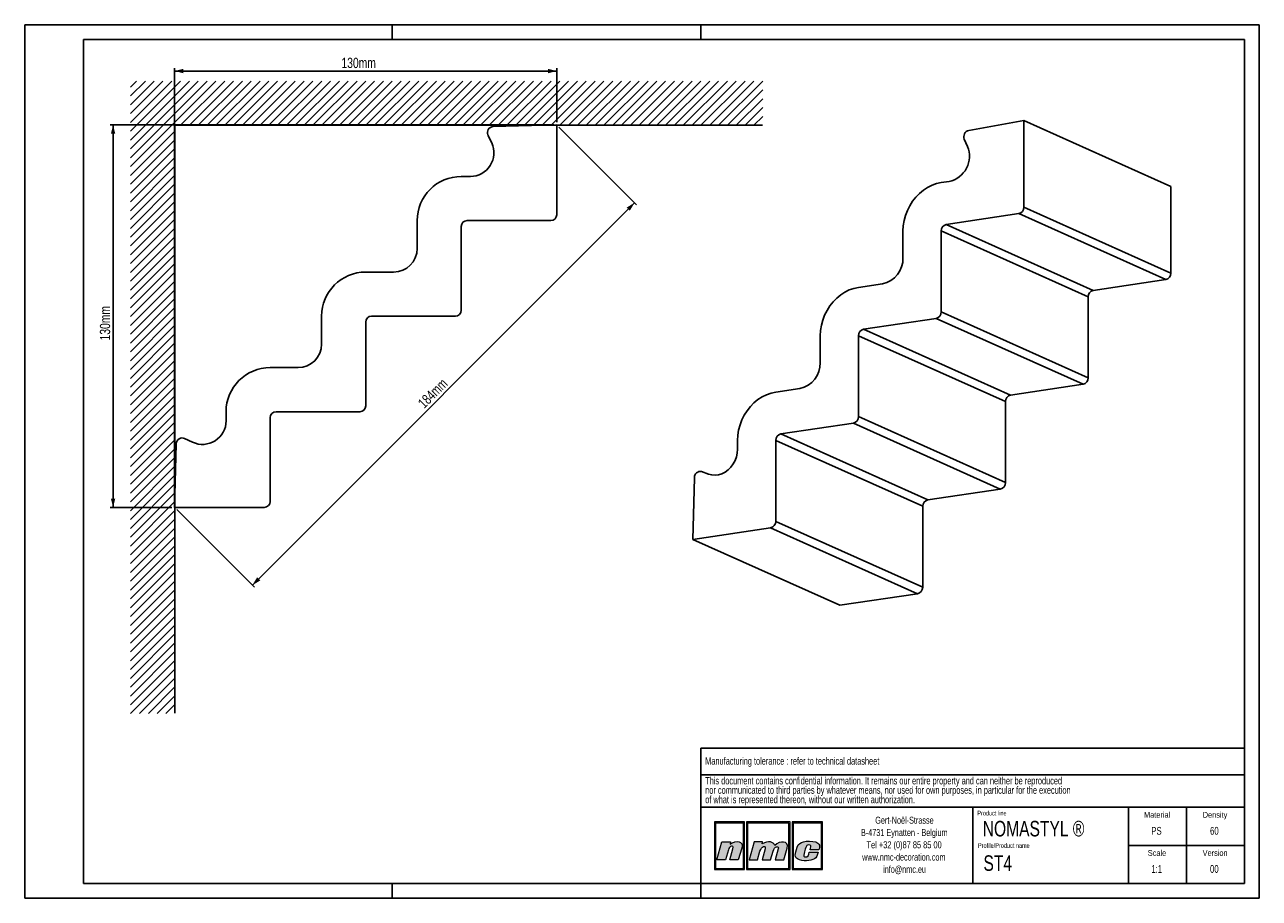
# Model space of a CAD drawing. Header units: millimetres. Extents: x 0 to 420, y 0 to 297.
import ezdxf
from ezdxf.lldxf.tags import DXFTag

# ---------------------------------------------------------------- set-up
doc = ezdxf.new("R2010")
doc.units = ezdxf.units.MM
doc.layers.add('1', color=7, linetype='Continuous', lineweight=25)
for name, color, linetype in [('2', 7, 'Continuous'), ('4', 11, 'PHANTOM'), ('5', 136, 'PHANTOM')]:
    doc.layers.add(name, color=color, linetype=linetype)
doc.styles.add('SLDTEXTSTYLE0', font='TXT', dxfattribs={"width": 0.75})
doc.styles.add('SLDTEXTSTYLE1', font='TXT', dxfattribs={"width": 0.693182})
doc.styles.add('SLDTEXTSTYLE2', font='TXT', dxfattribs={"width": 0.70989})
tags = doc.linetypes.add('PHANTOM', pattern=[12.7, 6.35, -1.27, 1.27, -1.27, 1.27, -1.27]).pattern_tags.tags
tags[14:15] = [DXFTag(74, 4), DXFTag(75, 0), DXFTag(340, '0'), DXFTag(46, 1.0), DXFTag(50, 0.0), DXFTag(44, 0.0), DXFTag(45, 0.0)]
tags[12:13] = [DXFTag(74, 4), DXFTag(75, 0), DXFTag(340, '0'), DXFTag(46, 1.0), DXFTag(50, 0.0), DXFTag(44, 0.0), DXFTag(45, 0.0)]
tags[10:11] = [DXFTag(74, 4), DXFTag(75, 0), DXFTag(340, '0'), DXFTag(46, 1.0), DXFTag(50, 0.0), DXFTag(44, 0.0), DXFTag(45, 0.0)]
tags[8:9] = [DXFTag(74, 4), DXFTag(75, 0), DXFTag(340, '0'), DXFTag(46, 1.0), DXFTag(50, 0.0), DXFTag(44, 0.0), DXFTag(45, 0.0)]
tags[6:7] = [DXFTag(74, 4), DXFTag(75, 0), DXFTag(340, '0'), DXFTag(46, 1.0), DXFTag(50, 0.0), DXFTag(44, 0.0), DXFTag(45, 0.0)]
tags[4:5] = [DXFTag(74, 4), DXFTag(75, 0), DXFTag(340, '0'), DXFTag(46, 1.0), DXFTag(50, 0.0), DXFTag(44, 0.0), DXFTag(45, 0.0)]
doc.dimstyles.new('SLDDIMSTYLE0', dxfattribs={"dimtxt": 3.5, "dimasz": 3, "dimexe": 0, "dimexo": 0.0625, "dimgap": 0.875, "dimtad": 1, "dimdec": 0, "dimrnd": 1e-09, "dimzin": 12, "dimdsep": 46, "dimtxsty": 'SLDTEXTSTYLE0', "dimsah": 1, "dimcen": 0.09, "dimadec": 0, "dimazin": 3, "dimtfac": 1, "dimtdec": 0, "dimtofl": 0, "dimtmove": 0, "dimatfit": 3, "dimfxl": 1, "dimfrac": 2, "dimtolj": 1, "dimtzin": 12, "dimarcsym": 0})

# ---------------------------------------------------------------- blocks, each defined once
blk = doc.blocks.new('SW_NOTE_0')
at = {"layer": '2', "color": 0, "char_height": 2.3813, "attachment_point": 2}
for s, insert, style in [('Gert-Noël-Strasse', (13.02, 3.07), 'SLDTEXTSTYLE0'), ('B-4731 Eynatten - Belgium', (12.97, -1.11), 'SLDTEXTSTYLE0'), ('Tel +32 (0)87 85 85 00', (12.91, -5.28), 'SLDTEXTSTYLE1'), ('www.nmc-decoration.com', (12.81, -9.46), 'SLDTEXTSTYLE0'), ('info@nmc.eu', (13.06, -13.63), 'SLDTEXTSTYLE0')]:
    blk.add_mtext(s, dxfattribs=dict(at, insert=insert, style=style))
blk = doc.blocks.new('SW_NOTE_1')
at = {"layer": '2', "color": 0, "char_height": 2.5, "attachment_point": 1, "style": 'SLDTEXTSTYLE0'}
for s, insert in [('This document contains confidential information. It remains our entire property and can neither be reproduced', (0, 3.22)), ('nor communicated to third parties by whatever means, nor used for own purposes, in particular for the execution', (0, 0.03)), ('of what is represented thereon, without our written authorization.', (0, -3.17))]:
    blk.add_mtext(s, dxfattribs=dict(at, insert=insert))
blk = doc.blocks.new('_D')
at = {"layer": '5'}
for p, q in [((51.01, 133.91), (51.01, 282.25)), ((181.01, 263.91), (181.01, 282.25)), ((181.01, 281.25), (51.01, 281.25))]:
    blk.add_line(p, q, dxfattribs=at)
for points in [[(51.01, 281.25), (54.01, 280.5), (54.01, 282)], [(181.01, 281.25), (178.01, 282), (178.01, 280.5)]]:
    blk.add_solid(points, dxfattribs=at)
at = {"layer": '5', "insert": (107.76, 285.77), "char_height": 3.5, "attachment_point": 1, "style": 'SLDTEXTSTYLE0'}
blk.add_mtext('130mm', dxfattribs=at)
blk = doc.blocks.new('_D_1')
at = {"layer": '5'}
for p, q in [((180.01, 262.91), (29.08, 262.91)), ((30.08, 262.91), (30.08, 132.91)), ((50.01, 132.91), (29.08, 132.91))]:
    blk.add_line(p, q, dxfattribs=at)
for points in [[(30.08, 262.91), (29.33, 259.91), (30.83, 259.91)], [(30.08, 132.91), (30.83, 135.91), (29.33, 135.91)]]:
    blk.add_solid(points, dxfattribs=at)
at = {"layer": '5', "insert": (25.57, 189.66), "char_height": 3.5, "attachment_point": 1, "rotation": 90, "style": 'SLDTEXTSTYLE0'}
blk.add_mtext('130mm', dxfattribs=at)
blk = doc.blocks.new('_D_2')
at = {"layer": '5'}
for p, q in [((181.72, 262.2), (208.18, 235.75)), ((77.47, 106.46), (207.47, 236.46)), ((51.72, 132.2), (78.18, 105.75))]:
    blk.add_line(p, q, dxfattribs=at)
for points in [[(207.47, 236.46), (204.82, 234.86), (205.88, 233.8)], [(77.47, 106.46), (80.12, 108.05), (79.06, 109.11)]]:
    blk.add_solid(points, dxfattribs=at)
at = {"layer": '5', "insert": (133.44, 168.81), "char_height": 3.5, "attachment_point": 1, "rotation": 45, "style": 'SLDTEXTSTYLE0'}
blk.add_mtext('184mm', dxfattribs=at)

msp = doc.modelspace()

# ---------------------------------------------------------------- hatches: boundary and pattern name
at = {"layer": '4'}
h = msp.add_hatch(color=256, dxfattribs=at)
h.paths.add_polyline_path([(234.68, 25.96), (234.68, 9.75), (244.87, 9.75), (244.87, 25.96)], flags=0)
h.paths.add_polyline_path([(244.49, 10.13), (235.06, 10.13), (235.06, 25.58), (244.49, 25.58)], flags=0)
h = msp.add_hatch(color=256, dxfattribs=at)
h.paths.add_polyline_path([(245.56, 9.75), (260.37, 9.75), (260.37, 25.96), (245.56, 25.96)], flags=0)
h.paths.add_polyline_path([(259.99, 10.13), (245.93, 10.13), (245.93, 25.58), (259.99, 25.58)], flags=0)
h = msp.add_hatch(color=256, dxfattribs=at)
h.paths.add_polyline_path([(261.06, 9.75), (271.42, 9.75), (271.42, 25.96), (261.06, 25.96)], flags=0)
h.paths.add_polyline_path([(261.43, 10.13), (261.43, 25.58), (271.05, 25.58), (271.05, 10.13)], flags=0)
h = msp.add_hatch(color=256, dxfattribs=at)
edge = h.paths.add_edge_path(flags=0)
edge.add_line((240.11, 19.18), (240.01, 18.45))
edge.add_spline(control_points=[(240.01, 18.45), (242.01, 19.83), (244.69, 19.62), (243.92, 17.08)], knot_values=[3, 3, 3, 3, 4, 4, 4, 4], weights=[1, 1, 1, 1], degree=3, periodic=0)
edge.add_line((243.92, 17.08), (242.74, 13.04))
edge.add_line((242.74, 13.04), (239.86, 13.04))
edge.add_line((239.86, 13.04), (240.9, 16.86))
edge.add_spline(control_points=[(240.9, 16.86), (241.35, 18.46), (239.69, 17.69), (239.37, 16.5)], knot_values=[7, 7, 7, 7, 8, 8, 8, 8], weights=[1, 1, 1, 1], degree=3, periodic=0)
edge.add_line((239.37, 16.5), (238.41, 13.02))
edge.add_line((238.41, 13.02), (235.46, 13.02))
edge.add_line((235.46, 13.02), (237.17, 19.18))
edge.add_line((237.17, 19.18), (240.11, 19.18))
h = msp.add_hatch(color=256, dxfattribs=at)
edge = h.paths.add_edge_path(flags=0)
edge.add_spline(control_points=[(255.21, 17.99), (254.81, 19.29), (252.9, 19.64), (250.93, 18.47)], knot_values=[10, 10, 10, 10, 11, 11, 11, 11], weights=[1, 1, 1, 1], degree=3, periodic=0)
edge.add_line((250.93, 18.47), (251, 19.16))
edge.add_line((251, 19.16), (248.19, 19.16))
edge.add_line((248.19, 19.16), (246.43, 13.04))
edge.add_line((246.43, 13.04), (249.29, 13.04))
edge.add_line((249.29, 13.04), (250.14, 16.01))
edge.add_spline(control_points=[(250.14, 16.01), (250.62, 17.76), (252.29, 18.26), (251.89, 16.78)], knot_values=[1, 1, 1, 1, 2, 2, 2, 2], weights=[1, 1, 1, 1], degree=3, periodic=0)
edge.add_line((251.89, 16.78), (250.87, 13.04))
edge.add_line((250.87, 13.04), (253.77, 13.04))
edge.add_line((253.77, 13.04), (254.61, 16.03))
edge.add_spline(control_points=[(254.61, 16.03), (255.08, 17.79), (256.67, 17.98), (256.34, 16.78)], knot_values=[5, 5, 5, 5, 6, 6, 6, 6], weights=[1, 1, 1, 1], degree=3, periodic=0)
edge.add_line((256.34, 16.78), (255.32, 13.04))
edge.add_line((255.32, 13.04), (258.25, 13.04))
edge.add_line((258.25, 13.04), (259.38, 17.06))
edge.add_spline(control_points=[(259.38, 17.06), (260.09, 19.58), (256.84, 19.76), (255.21, 17.99)], knot_values=[9, 9, 9, 9, 10, 10, 10, 10], weights=[1, 1, 1, 1], degree=3, periodic=0)
h = msp.add_hatch(color=256, dxfattribs=at)
edge = h.paths.add_edge_path(flags=0)
edge.add_spline(control_points=[(262.89, 13.39), (261.85, 13.98), (261.99, 14.85), (262.84, 17.43)], knot_values=[12, 12, 12, 12, 13, 13, 13, 13], weights=[1, 1, 1, 1], degree=3, periodic=0)
edge.add_spline(control_points=[(262.84, 17.43), (263.19, 18.49), (263.98, 18.97), (264.94, 19.25)], knot_values=[13, 13, 13, 13, 14, 14, 14, 14], weights=[1, 1, 1, 1], degree=3, periodic=0)
edge.add_spline(control_points=[(264.94, 19.25), (265.88, 19.52), (267.96, 19.52), (269.09, 19.14)], knot_values=[14, 14, 14, 14, 15, 15, 15, 15], weights=[1, 1, 1, 1], degree=3, periodic=0)
edge.add_spline(control_points=[(269.09, 19.14), (269.53, 18.99), (270.16, 18.59), (270.35, 18.1)], knot_values=[15, 15, 15, 15, 16, 16, 16, 16], weights=[1, 1, 1, 1], degree=3, periodic=0)
edge.add_spline(control_points=[(270.35, 18.1), (270.56, 17.46), (270.3, 16.95), (270.14, 16.5)], knot_values=[0, 0, 0, 0, 1, 1, 1, 1], weights=[1, 1, 1, 1], degree=3, periodic=0)
edge.add_spline(control_points=[(270.14, 16.5), (269.24, 16.49), (268.31, 16.49), (267.18, 16.49)], knot_values=[1, 1, 1, 1, 2, 2, 2, 2], weights=[1, 1, 1, 1], degree=3, periodic=0)
edge.add_spline(control_points=[(267.18, 16.49), (267.36, 17.3), (267.62, 17.81), (267.16, 18.09)], knot_values=[2, 2, 2, 2, 3, 3, 3, 3], weights=[1, 1, 1, 1], degree=3, periodic=0)
edge.add_spline(control_points=[(267.16, 18.09), (266.93, 18.2), (266.56, 18.18), (266.35, 18.09)], knot_values=[3, 3, 3, 3, 4, 4, 4, 4], weights=[1, 1, 1, 1], degree=3, periodic=0)
edge.add_spline(control_points=[(266.35, 18.09), (265.95, 17.9), (265.85, 17.71), (265.71, 17.22)], knot_values=[4, 4, 4, 4, 5, 5, 5, 5], weights=[1, 1, 1, 1], degree=3, periodic=0)
edge.add_spline(control_points=[(265.71, 17.22), (265.46, 16.3), (265.43, 16.26), (265.16, 15.2)], knot_values=[5, 5, 5, 5, 6, 6, 6, 6], weights=[1, 1, 1, 1], degree=3, periodic=0)
edge.add_spline(control_points=[(265.16, 15.2), (264.89, 14.31), (265.12, 14.11), (265.5, 14.05)], knot_values=[6, 6, 6, 6, 7, 7, 7, 7], weights=[1, 1, 1, 1], degree=3, periodic=0)
edge.add_spline(control_points=[(265.5, 14.05), (266.56, 13.92), (266.63, 14.81), (266.88, 15.64)], knot_values=[7, 7, 7, 7, 8, 8, 8, 8], weights=[1, 1, 1, 1], degree=3, periodic=0)
edge.add_line((266.88, 15.64), (266.93, 15.64))
edge.add_line((266.93, 15.64), (269.88, 15.64))
edge.add_spline(control_points=[(269.88, 15.64), (269.66, 14.75), (269.37, 13.75), (268.63, 13.38)], knot_values=[10, 10, 10, 10, 11, 11, 11, 11], weights=[1, 1, 1, 1], degree=3, periodic=0)
edge.add_spline(control_points=[(268.63, 13.38), (267.27, 12.79), (264.78, 12.34), (262.89, 13.39)], knot_values=[11, 11, 11, 11, 12, 12, 12, 12], weights=[1, 1, 1, 1], degree=3, periodic=0)

# ---------------------------------------------------------------- linework, layer by layer
at = {"color": 7, "linetype": 'Continuous', "lineweight": 25}
for p, q in [((181.01, 262.91), (159.36, 262.34)), ((181.01, 232.41), (181.01, 262.91)), ((339.92, 264.41), (321.17, 261.06)), ((339.92, 234.95), (339.92, 264.41)), ((339.92, 264.41), (389.92, 242)), ((157.6, 259.5), (158.87, 256.79)), ((319.65, 258.09), (320.74, 255.63)), ((151.62, 245.41), (148.51, 245.41)), ((314.46, 243.7), (311.77, 243.3)), ((389.92, 212.54), (389.92, 242)), ((313.51, 229.07), (338.19, 232.76)), ((338.19, 232.76), (388.19, 210.34)), ((339.92, 234.95), (389.92, 212.54)), ((133.51, 230.41), (133.51, 220.91)), ((148.51, 199.91), (148.51, 228.41)), ((150.51, 230.41), (179.01, 230.41)), ((298.78, 226.87), (298.78, 217.69)), ((311.77, 199.35), (311.77, 226.88)), ((311.77, 226.88), (361.77, 204.47)), ((313.51, 229.07), (363.51, 206.66)), ((125.51, 212.91), (116.01, 212.91)), ((363.51, 206.66), (388.19, 210.34)), ((291.86, 208.93), (283.63, 207.7)), ((361.77, 176.94), (361.77, 204.47)), ((101.01, 197.91), (101.01, 188.41)), ((118.01, 197.91), (146.51, 197.91)), ((311.77, 199.35), (361.77, 176.94)), ((116.01, 167.41), (116.01, 195.91)), ((285.36, 193.47), (310.04, 197.16)), ((285.36, 193.47), (335.36, 171.06)), ((310.04, 197.16), (360.04, 174.75)), ((270.64, 191.27), (270.64, 182.1)), ((283.63, 163.75), (283.63, 191.28)), ((283.63, 191.28), (333.63, 168.87)), ((93.01, 180.41), (83.51, 180.41)), ((263.71, 173.33), (255.48, 172.1)), ((335.36, 171.06), (360.04, 174.75)), ((333.63, 141.34), (333.63, 168.87)), ((68.51, 165.41), (68.51, 162.31)), ((85.51, 165.41), (114.01, 165.41)), ((83.51, 134.91), (83.51, 163.41)), ((257.22, 157.87), (281.9, 161.56)), ((281.9, 161.56), (331.9, 139.15)), ((283.63, 163.75), (333.63, 141.34)), ((57.13, 155.06), (54.42, 156.32)), ((242.49, 155.67), (242.49, 152.68)), ((255.48, 128.15), (255.48, 155.68)), ((255.48, 155.68), (305.48, 133.27)), ((257.22, 157.87), (307.22, 135.46)), ((51.58, 154.56), (51.01, 132.91)), ((227.83, 143), (227.34, 122.02)), ((232.64, 144.2), (230.29, 145.07)), ((307.22, 135.46), (331.9, 139.15)), ((51.01, 132.91), (81.51, 132.91)), ((305.48, 105.74), (305.48, 133.27)), ((255.48, 128.15), (305.48, 105.74)), ((227.34, 122.02), (253.75, 125.96)), ((227.34, 122.02), (277.34, 99.6)), ((253.75, 125.96), (303.75, 103.55)), ((277.34, 99.6), (303.75, 103.55))]:
    msp.add_line(p, q, dxfattribs=at)
at = {"color": 7, "linetype": 'Continuous', "lineweight": 25, "flags": 128}
for points in [[(311.77, 243.3), (310.21, 242.96), (308.67, 242.42), (307.17, 241.67), (305.74, 240.74), (304.4, 239.63), (303.16, 238.37), (302.05, 236.97), (301.08, 235.45), (300.27, 233.83), (299.63, 232.13), (299.16, 230.39), (298.88, 228.63), (298.78, 226.87)], [(283.63, 207.7), (282.06, 207.36), (280.52, 206.82), (279.02, 206.07), (277.59, 205.14), (276.25, 204.04), (275.01, 202.77), (273.91, 201.37), (272.94, 199.85), (272.13, 198.23), (271.48, 196.54), (271.02, 194.8), (270.73, 193.03), (270.64, 191.27)], [(255.48, 172.1), (253.92, 171.76), (252.37, 171.22), (250.88, 170.47), (249.45, 169.54), (248.1, 168.44), (246.87, 167.17), (245.76, 165.77), (244.79, 164.25), (243.98, 162.63), (243.34, 160.94), (242.87, 159.2), (242.59, 157.43), (242.49, 155.67)], [(242.49, 152.68), (242.4, 151.38), (242.11, 150.08), (241.64, 148.83), (241, 147.66), (240.21, 146.6), (239.29, 145.68), (238.26, 144.93), (237.16, 144.36), (236.02, 144), (234.86, 143.85), (233.72, 143.92), (232.64, 144.2)]]:
    msp.add_lwpolyline(points, dxfattribs=at)
at = {"color": 7, "linetype": 'Continuous', "lineweight": 25}
for centre, radius, start, end in [((159.42, 260.35), 2, 91.5, 205), ((321.69, 258.92), 2.21, 103.6327, 202.1114), ((151.62, 253.41), 8, 270, 25), ((312.59, 252.31), 8.81, 282.2852, 22.2023), ((148.51, 230.41), 15, 90, 180), ((179.01, 232.41), 2, 270, 0), ((337.72, 234.91), 2.2, 282.2489, 1.0879), ((150.51, 228.41), 2, 90, 180), ((313.97, 226.92), 2.2, 102.2489, 181.0879), ((125.51, 220.91), 8, 270, 0), ((290.02, 217.5), 8.77, 282.0907, 1.2461), ((116.01, 197.91), 15, 90, 180), ((387.72, 212.49), 2.2, 282.2489, 1.0879), ((363.97, 204.51), 2.2, 102.2489, 181.0879), ((118.01, 195.91), 2, 90, 180), ((146.51, 199.91), 2, 270, 0), ((309.58, 199.31), 2.2, 282.2489, 1.0879), ((285.83, 191.32), 2.2, 102.2489, 181.0879), ((93.01, 188.41), 8, 270, 0), ((261.87, 181.91), 8.77, 282.0907, 1.2461), ((83.51, 165.41), 15, 90, 180), ((359.58, 176.9), 2.2, 282.2489, 1.0879), ((335.83, 168.91), 2.2, 102.2489, 181.0879), ((85.51, 163.41), 2, 90, 180), ((114.01, 167.41), 2, 270, 0), ((60.51, 162.31), 8, 245, 0), ((281.43, 163.71), 2.2, 282.2489, 1.0879), ((53.58, 154.51), 2, 65, 178.5), ((257.68, 155.73), 2.2, 102.2489, 181.0879), ((229.85, 143.09), 2.02, 77.4131, 182.6226), ((331.43, 141.3), 2.2, 282.2489, 1.0879), ((81.51, 134.91), 2, 270, 0), ((307.68, 133.31), 2.2, 102.2489, 181.0879), ((253.28, 128.11), 2.2, 282.2489, 1.0879), ((303.28, 105.7), 2.2, 282.2489, 1.0879)]:
    msp.add_arc(centre, radius, start, end, dxfattribs=at)
at = {"layer": '1'}
for p, q in [((20, 292), (415, 292)), ((20, 5), (20, 292)), ((415, 5), (415, 292)), ((230, 41.94), (415, 41.94)), ((230, 30.94), (415, 30.94)), ((20, 5), (415, 5))]:
    msp.add_line(p, q, dxfattribs=at)
at = {"layer": '1', "linetype": 'Continuous'}
for p, q in [((230, 51.09), (415, 51.09)), ((230, 51.09), (230, 5)), ((322.5, 5), (322.5, 30.94)), ((375.5, 5), (375.5, 30.94))]:
    msp.add_line(p, q, dxfattribs=at)
at = {"layer": '2', "linetype": 'Continuous'}
for p, q in [((0, 297), (420, 297)), ((0, 297), (0, 0)), ((125, 292), (125, 297)), ((230, 292), (230, 297)), ((420, 297), (420, 0)), ((395.25, 30.94), (395.25, 5)), ((415, 17.97), (375.5, 17.97)), ((125, 0), (125, 5)), ((230, 5), (230, 0)), ((0, 0), (420, 0))]:
    msp.add_line(p, q, dxfattribs=at)
at = {"layer": '5', "color": 8, "linetype": 'Continuous'}
for p, q in [((65.05, 277.83), (35.99, 248.77)), ((62.05, 277.83), (35.99, 251.77)), ((59.05, 277.83), (35.99, 254.77)), ((56.05, 277.83), (35.99, 257.77)), ((53.05, 277.83), (35.99, 260.77)), ((50.05, 277.83), (35.99, 263.77)), ((47.05, 277.83), (35.99, 266.77)), ((44.05, 277.83), (35.99, 269.77)), ((41.05, 277.83), (35.99, 272.77)), ((38.05, 277.83), (35.99, 275.77)), ((68.05, 277.83), (53.05, 262.83)), ((71.05, 277.83), (56.05, 262.83)), ((74.05, 277.83), (59.05, 262.83)), ((77.05, 277.83), (62.05, 262.83)), ((80.05, 277.83), (65.05, 262.83)), ((83.05, 277.83), (68.05, 262.83)), ((86.05, 277.83), (71.05, 262.83)), ((89.05, 277.83), (74.05, 262.83)), ((92.05, 277.83), (77.05, 262.83)), ((95.05, 277.83), (80.05, 262.83)), ((98.05, 277.83), (83.05, 262.83)), ((101.05, 277.83), (86.05, 262.83)), ((104.05, 277.83), (89.05, 262.83)), ((107.05, 277.83), (92.05, 262.83)), ((110.05, 277.83), (95.05, 262.83)), ((113.05, 277.83), (98.05, 262.83)), ((116.05, 277.83), (101.05, 262.83)), ((119.05, 277.83), (104.05, 262.83)), ((122.05, 277.83), (107.05, 262.83)), ((125.05, 277.83), (110.05, 262.83)), ((128.05, 277.83), (113.05, 262.83)), ((131.05, 277.83), (116.05, 262.83)), ((134.05, 277.83), (119.05, 262.83)), ((137.05, 277.83), (122.05, 262.83)), ((140.05, 277.83), (125.05, 262.83)), ((143.05, 277.83), (128.05, 262.83)), ((146.05, 277.83), (131.05, 262.83)), ((149.05, 277.83), (134.05, 262.83)), ((152.05, 277.83), (137.05, 262.83)), ((155.05, 277.83), (140.05, 262.83)), ((158.05, 277.83), (143.05, 262.83)), ((161.05, 277.83), (146.05, 262.83)), ((164.05, 277.83), (149.05, 262.83)), ((167.05, 277.83), (152.05, 262.83)), ((170.05, 277.83), (155.05, 262.83)), ((173.05, 277.83), (158.05, 262.83)), ((176.05, 277.83), (161.05, 262.83)), ((179.05, 277.83), (164.05, 262.83)), ((182.05, 277.83), (167.05, 262.83)), ((185.05, 277.83), (170.05, 262.83)), ((188.05, 277.83), (173.05, 262.83)), ((191.05, 277.83), (176.05, 262.83)), ((194.05, 277.83), (179.05, 262.83)), ((197.05, 277.83), (182.05, 262.83)), ((200.05, 277.83), (185.05, 262.83)), ((203.05, 277.83), (188.05, 262.83)), ((206.05, 277.83), (191.05, 262.83)), ((209.05, 277.83), (194.05, 262.83)), ((212.05, 277.83), (197.05, 262.83)), ((215.05, 277.83), (200.05, 262.83)), ((218.05, 277.83), (203.05, 262.83)), ((221.05, 277.83), (206.05, 262.83)), ((224.05, 277.83), (209.05, 262.83)), ((227.05, 277.83), (212.05, 262.83)), ((230.05, 277.83), (215.05, 262.83)), ((233.05, 277.83), (218.05, 262.83)), ((236.05, 277.83), (221.05, 262.83)), ((239.05, 277.83), (224.05, 262.83)), ((242.05, 277.83), (227.05, 262.83)), ((245.05, 277.83), (230.05, 262.83)), ((248.05, 277.83), (233.05, 262.83)), ((251.05, 277.83), (236.05, 262.83)), ((251.05, 274.83), (239.05, 262.83)), ((251.05, 271.83), (242.05, 262.83)), ((251.05, 268.83), (245.05, 262.83)), ((251.05, 265.83), (248.05, 262.83)), ((51.07, 260.86), (35.99, 245.77)), ((250.96, 262.83), (51.07, 262.83)), ((51.07, 262.83), (51.07, 62.95)), ((51.07, 257.86), (35.99, 242.77)), ((51.07, 254.86), (35.99, 239.77)), ((51.07, 251.86), (35.99, 236.77)), ((51.07, 248.86), (35.99, 233.77)), ((51.07, 245.86), (35.99, 230.77)), ((51.07, 242.86), (35.99, 227.77)), ((51.07, 239.86), (35.99, 224.77)), ((51.07, 236.86), (35.99, 221.77)), ((51.07, 233.86), (35.99, 218.77)), ((51.07, 230.86), (35.99, 215.77)), ((51.07, 227.86), (35.99, 212.77)), ((51.07, 224.86), (35.99, 209.77)), ((51.07, 221.86), (35.99, 206.77)), ((51.07, 218.86), (35.99, 203.77)), ((51.07, 215.86), (35.99, 200.77)), ((51.07, 212.86), (35.99, 197.77)), ((51.07, 209.86), (35.99, 194.77)), ((51.07, 206.86), (35.99, 191.77)), ((51.07, 203.86), (35.99, 188.77)), ((51.07, 200.86), (35.99, 185.77)), ((51.07, 197.86), (35.99, 182.77)), ((51.07, 194.86), (35.99, 179.77)), ((51.07, 191.86), (35.99, 176.77)), ((51.07, 188.86), (35.99, 173.77)), ((51.07, 185.86), (35.99, 170.77)), ((51.07, 182.86), (35.99, 167.77)), ((51.07, 179.86), (35.99, 164.77)), ((51.07, 176.86), (35.99, 161.77)), ((51.07, 173.86), (35.99, 158.77)), ((51.07, 170.86), (35.99, 155.77)), ((51.07, 167.86), (35.99, 152.77)), ((51.07, 164.86), (35.99, 149.77)), ((51.07, 161.86), (35.99, 146.77)), ((51.07, 158.86), (35.99, 143.77)), ((51.07, 155.86), (35.99, 140.77)), ((51.07, 152.86), (35.99, 137.77)), ((51.07, 149.86), (35.99, 134.77)), ((51.07, 146.86), (35.99, 131.77)), ((51.07, 143.86), (35.99, 128.77)), ((51.07, 140.86), (35.99, 125.77)), ((51.07, 137.86), (35.99, 122.77)), ((51.07, 134.86), (35.99, 119.77)), ((51.07, 131.86), (35.99, 116.77)), ((51.07, 128.86), (35.99, 113.77)), ((51.07, 125.86), (35.99, 110.77)), ((51.07, 122.86), (35.99, 107.77)), ((51.07, 119.86), (35.99, 104.77)), ((51.07, 116.86), (35.99, 101.77)), ((51.07, 113.86), (35.99, 98.77)), ((51.07, 110.86), (35.99, 95.77)), ((51.07, 107.86), (35.99, 92.77)), ((51.07, 104.86), (35.99, 89.77)), ((51.07, 101.86), (35.99, 86.77)), ((51.07, 98.86), (35.99, 83.77)), ((51.07, 95.86), (35.99, 80.77)), ((51.07, 92.86), (35.99, 77.77)), ((51.07, 89.86), (35.99, 74.77)), ((51.07, 86.86), (35.99, 71.77)), ((51.07, 83.86), (35.99, 68.77)), ((51.07, 80.86), (35.99, 65.77)), ((51.07, 77.86), (35.99, 62.77)), ((51.07, 74.86), (39.07, 62.86)), ((51.07, 71.86), (42.07, 62.86)), ((51.07, 68.86), (45.07, 62.86)), ((51.07, 65.86), (48.07, 62.86))]:
    msp.add_line(p, q, dxfattribs=at)
at = {"layer": '5', "color": 11, "linetype": 'Continuous', "lineweight": 18}
for p, q in [((244.87, 25.96), (234.68, 25.96)), ((234.68, 25.96), (234.68, 9.75)), ((244.49, 25.58), (235.06, 25.58)), ((235.06, 25.58), (235.06, 10.13)), ((244.49, 10.13), (244.49, 25.58)), ((244.87, 9.75), (244.87, 25.96)), ((260.37, 25.96), (245.56, 25.96)), ((245.56, 25.96), (245.56, 9.75)), ((259.99, 25.58), (245.93, 25.58)), ((245.93, 25.58), (245.93, 10.13)), ((259.99, 10.13), (259.99, 25.58)), ((260.37, 9.75), (260.37, 25.96)), ((271.42, 25.96), (261.06, 25.96)), ((261.06, 25.96), (261.06, 9.75)), ((261.43, 25.58), (261.43, 10.13)), ((271.05, 25.58), (261.43, 25.58)), ((271.05, 10.13), (271.05, 25.58)), ((271.42, 9.75), (271.42, 25.96)), ((235.46, 13.02), (237.17, 19.18)), ((237.17, 19.18), (240.11, 19.18)), ((239.86, 13.04), (240.9, 16.86)), ((240.11, 19.18), (240.01, 18.45)), ((243.92, 17.08), (242.74, 13.04)), ((248.19, 19.16), (246.43, 13.04)), ((251, 19.16), (248.19, 19.16)), ((250.93, 18.47), (251, 19.16)), ((258.25, 13.04), (259.38, 17.06)), ((238.41, 13.02), (235.46, 13.02)), ((239.37, 16.5), (238.41, 13.02)), ((242.74, 13.04), (239.86, 13.04)), ((246.43, 13.04), (249.29, 13.04)), ((249.29, 13.04), (250.14, 16.01)), ((251.89, 16.78), (250.87, 13.04)), ((250.87, 13.04), (253.77, 13.04)), ((253.77, 13.04), (254.61, 16.03)), ((256.34, 16.78), (255.32, 13.04)), ((255.32, 13.04), (258.25, 13.04)), ((266.88, 15.64), (266.93, 15.64)), ((266.93, 15.64), (269.88, 15.64)), ((234.68, 9.75), (244.87, 9.75)), ((235.06, 10.13), (244.49, 10.13)), ((245.56, 9.75), (260.37, 9.75)), ((245.93, 10.13), (259.99, 10.13)), ((261.06, 9.75), (271.42, 9.75)), ((261.43, 10.13), (271.05, 10.13))]:
    msp.add_line(p, q, dxfattribs=at)
for points in [[(240.9, 16.86), (241.35, 18.46), (239.69, 17.69), (239.37, 16.5)], [(240.01, 18.45), (242.01, 19.83), (244.69, 19.62), (243.92, 17.08)], [(250.14, 16.01), (250.62, 17.76), (252.29, 18.26), (251.89, 16.78)], [(255.21, 17.99), (254.81, 19.29), (252.9, 19.64), (250.93, 18.47)], [(254.61, 16.03), (255.08, 17.79), (256.67, 17.98), (256.34, 16.78)], [(259.38, 17.06), (260.09, 19.58), (256.84, 19.76), (255.21, 17.99)], [(262.89, 13.39), (261.85, 13.98), (261.99, 14.85), (262.84, 17.43)], [(262.84, 17.43), (263.19, 18.49), (263.98, 18.97), (264.94, 19.25)], [(264.94, 19.25), (265.88, 19.52), (267.96, 19.52), (269.09, 19.14)], [(265.71, 17.22), (265.46, 16.3), (265.43, 16.26), (265.16, 15.2)], [(266.35, 18.09), (265.95, 17.9), (265.85, 17.71), (265.71, 17.22)], [(267.16, 18.09), (266.93, 18.2), (266.56, 18.18), (266.35, 18.09)], [(267.18, 16.49), (267.36, 17.3), (267.62, 17.81), (267.16, 18.09)], [(269.09, 19.14), (269.53, 18.99), (270.16, 18.59), (270.35, 18.1)], [(270.35, 18.1), (270.56, 17.46), (270.3, 16.95), (270.14, 16.5)], [(268.63, 13.38), (267.27, 12.79), (264.78, 12.34), (262.89, 13.39)], [(265.16, 15.2), (264.89, 14.31), (265.12, 14.11), (265.5, 14.05)], [(265.5, 14.05), (266.56, 13.92), (266.63, 14.81), (266.88, 15.64)], [(270.14, 16.5), (269.24, 16.49), (268.31, 16.49), (267.18, 16.49)], [(269.88, 15.64), (269.66, 14.75), (269.37, 13.75), (268.63, 13.38)]]:
    msp.add_open_spline(points, degree=3, dxfattribs=at)

# ---------------------------------------------------------------- block references
at = {"layer": '2'}
for name, p in [('SW_NOTE_1', (231.5, 38)), ('SW_NOTE_0', (286.26, 24.66))]:
    msp.add_blockref(name, p, dxfattribs=at)

# ---------------------------------------------------------------- texts
at = {"layer": '2', "style": 'SLDTEXTSTYLE0'}
for s, insert, char_height, attachment_point in [('NOMASTYL ®', (325.91, 26.32), 5.292, 1), ('PS', (385.01, 24.26), 2.646, 2), ('60', (404.71, 24.26), 2.646, 2), ('ST4', (326.16, 14.61), 5.292, 1), ('1:1', (385.09, 11.3), 2.646, 2), ('00', (404.7, 11.3), 2.646, 2)]:
    msp.add_mtext(s, dxfattribs=dict(at, insert=insert, char_height=char_height, attachment_point=attachment_point))
at = {"layer": '4'}
for s, insert, char_height, attachment_point, style in [('Manufacturing tolerance : refer to technical datasheet', (231.5, 47.94), 2.5, 1, 'SLDTEXTSTYLE0'), ('Product line', (324.06, 29.75), 1.5875, 1, 'SLDTEXTSTYLE2'), ('Material', (385.24, 29.39), 2, 2, 'SLDTEXTSTYLE0'), ('Density', (404.94, 29.39), 2, 2, 'SLDTEXTSTYLE0'), ('Profile/Product name', (324.3, 18.73), 1.5875, 1, 'SLDTEXTSTYLE2'), ('Scale', (385.2, 16.42), 2, 2, 'SLDTEXTSTYLE0'), ('Version', (404.97, 16.42), 2, 2, 'SLDTEXTSTYLE0')]:
    msp.add_mtext(s, dxfattribs=dict(at, insert=insert, char_height=char_height, attachment_point=attachment_point, style=style))

# ---------------------------------------------------------------- dimensions: what is measured, and where the dimension line sits
at = {"layer": '5'}
dim = msp.add_linear_dim(base=(51.01, 281.25), p1=(181.01, 262.91), p2=(51.01, 132.91), dimstyle='SLDDIMSTYLE0', dxfattribs=at)
dim.commit()
dim.dimension.update_dxf_attribs({"geometry": '_D', "text_midpoint": (116.01, 281.25)})
for base, p1, p2, angle, picture, middle in [((30.08, 132.91), (181.01, 262.91), (51.01, 132.91), 90, '_D_1', (30.08, 197.91)), ((207.47, 236.46), (51.01, 132.91), (181.01, 262.91), 45, '_D_2', (142.47, 171.46))]:
    dim = msp.add_linear_dim(base=base, p1=p1, p2=p2, angle=angle, dimstyle='SLDDIMSTYLE0', dxfattribs=at)
    dim.commit()
    dim.dimension.update_dxf_attribs({"geometry": picture, "text_midpoint": middle})

doc.saveas('drawing.dxf')
